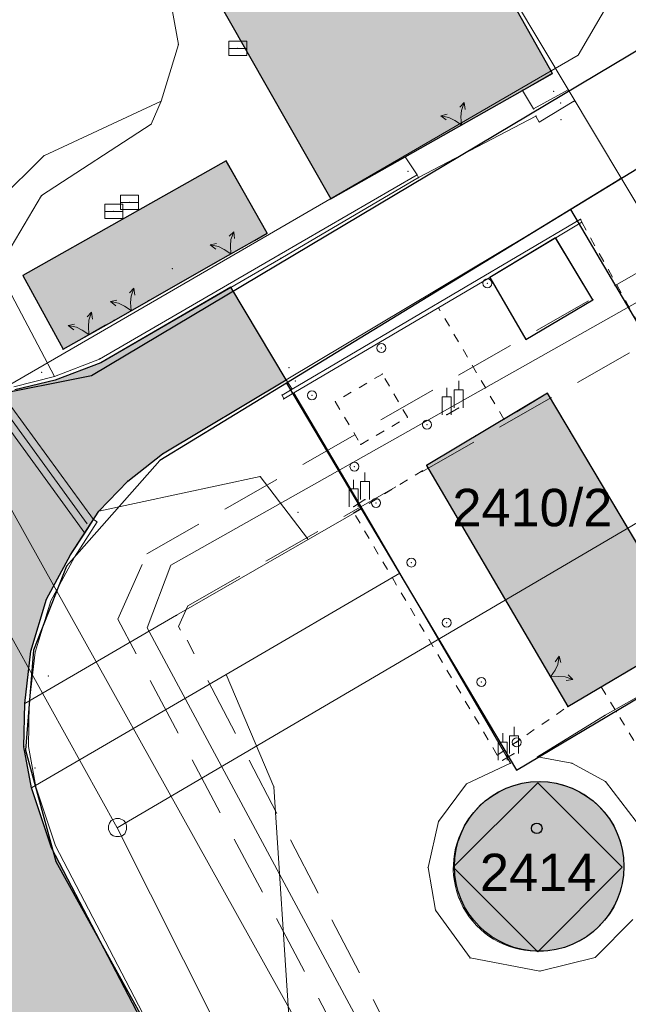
# Model space of a CAD drawing. Header units: metres. Extents: x -535942 to -530626, y -1087729 to -1086275.
# Tile 226 of 247: x -534118 to -534097, y -1086799 to -1086766. Entities that reach past the tile are written whole.
import ezdxf
from ezdxf.enums import TextEntityAlignment as Align

# ---------------------------------------------------------------- set-up
doc = ezdxf.new("R2010")
doc.units = ezdxf.units.M
for name, pattern in [('B_CARA_03', [3, 2, -1]), ('C_1', [0.6, 0.3, -0.3]), ('CONTINOUS', [0])]:
    doc.linetypes.add(name, pattern=pattern)
for name, color, linetype in [('17', 7, 'Continuous'), ('18', 7, 'Continuous'), ('2', 7, 'Continuous'), ('23', 7, 'Continuous'), ('8', 7, 'Continuous'), ('_blok katastr', 7, 'Continuous'), ('_blok podklad SS', 7, 'Continuous'), ('_blok SS sítě', 7, 'Continuous'), ('_blok zaměření - nové', 7, 'Continuous'), ('AG_srafy SS budovy', 252, 'Continuous'), ('AG_srafy SS komunikace', 253, 'Continuous')]:
    doc.layers.add(name, color=color, linetype=linetype)
doc.layers.add('AG revizni oblacek', color=111, linetype='Continuous', plot=False)
doc.layers.add('AG_revizni oblacek', color=111, linetype='Continuous', plot=False)
for name, color, linetype, lineweight in [('AG silno VN', 251, 'G_VED_661_PN', 13), ('AG uzemnění', 251, 'G_VED_663_PZ', 13), ('AG_komunikace', 240, 'CONTINOUS', 50), ('AG_SS kanal_déšť', 251, 'G_POTR_626_PN', 13), ('AG_SS náhon', 251, 'B_CARA_03', 13), ('AG_SS osvětlení', 251, 'HP_04_VO', 13), ('AG_SS voda požární', 251, 'G_POTR_615_PN', 13), ('RP_kom_popis', 240, 'Continuous', 35), ('RP_kom_srafy_asfalt', 41, 'Continuous', 18), ('RP_komunikace', 240, 'Continuous', 35)]:
    doc.layers.add(name, color=color, linetype=linetype, lineweight=lineweight)
doc.layers.add('BT_hranice_budov', color=7, linetype='Continuous', lineweight=30, true_color=0x007f00)
for name, color, linetype, true_color in [('BT_hranice_parcel', 7, 'Continuous', 0x007f00), ('BT_mapove_znacky', 7, 'Continuous', 0x007f00), ('BT_text_parcel', 7, 'Continuous', 0x007f00)]:
    doc.layers.add(name, color=color, linetype=linetype, true_color=true_color)
doc.layers.get('17').off()
doc.styles.add('BT_text_mapy_m', font='arial.ttf', dxfattribs={"height": 5})
doc.styles.add('ROMANS', font='romans')
doc.linetypes.add('G_POTR_615_PN', pattern='A,0.5,-1,2,-6.5,[3,hpfmlin.shx,S=1,R=0,X=0,Y=0],-6.5,2,-1,0.5', length=20)
doc.linetypes.add('G_POTR_626_PN', pattern='A,0.5,-1,2,-6.5,[8,hpfmlin.shx,S=1,R=0,X=0,Y=0],-6.5,2,-1,0.5', length=20)
doc.linetypes.add('G_VED_661_PN', pattern='A,0.5,-1,2,-6.5,[29,hpfmlin.shx,S=1,R=0,X=0,Y=0],-6.5,2,-1,0.5', length=20)
doc.linetypes.add('G_VED_663_PZ', pattern='A,3.5,-3,7,-3,7,-6.5,[23,hpfmlin.shx,S=1,R=0,X=0,Y=0],-6.5,7,-3,7,-3,3.5', length=60)
doc.linetypes.add('HP_03_DEM', pattern='A,0,[234,hpfmlin.shx,S=1,R=0,X=0,Y=0],-12.5', length=12.5)
doc.linetypes.add('HP_04_VO', pattern='A,0.5,-1,2,-5,[28,hpfmlin.shx,S=1,R=0,X=0,Y=0],-0.8,["VO",ROMANS,S=1.7,R=0,X=2.75,Y=-0.8],-7,2,-1,0.5', length=19.8)

# ---------------------------------------------------------------- blocks, each defined once
blk = doc.blocks.new('BT_symbol_404')
at = {"layer": 'BT_mapove_znacky', "lineweight": -3}
blk.add_circle((0, 0), 0.175, dxfattribs=at)
blk = doc.blocks.new('_KATASTR')
at = {"layer": 'BT_hranice_budov', "lineweight": -3}
blk.add_lwpolyline([(-534103.08, -1086794.71), (-534100.26, -1086797.53), (-534097.44, -1086794.71), (-534100.26, -1086791.89), (-534103.08, -1086794.71)], dxfattribs=at)
at = {"layer": 'BT_hranice_parcel', "lineweight": -3}
for points in [[(-534094.94, -1086766.26), (-534115.16, -1086778.31), (-534118.64, -1086779), (-534122.31, -1086778.18), (-534123.56, -1086777.36), (-534124.4, -1086775.85), (-534124.88, -1086772.84), (-534124.9, -1086769.82), (-534124.46, -1086766.81), (-534123.61, -1086763.9), (-534122.43, -1086761.12), (-534121.34, -1086759.42), (-534119.93, -1086757.95), (-534106.45, -1086749.18), (-534104.72, -1086748.12), (-534067.4, -1086726.21)], [(-534093.29, -1086769.17), (-534099.16, -1086772.76)], [(-534108.65, -1086778.55), (-534100.97, -1086791.47), (-534091.45, -1086785.82), (-534099.16, -1086772.76), (-534108.65, -1086778.55)], [(-534108.65, -1086778.55), (-534112.88, -1086781.14), (-534116, -1086784.66), (-534117.1, -1086787.47), (-534117.37, -1086790.8), (-534116.35, -1086794.52), (-534103.02, -1086818.59), (-534101.3, -1086820.44), (-534099.3, -1086821.83), (-534097.46, -1086822.73), (-534095.36, -1086823.27), (-534072.85, -1086810.74), (-534070.11, -1086815.58), (-534074.56, -1086817.97), (-534077.42, -1086819.08), (-534084.19, -1086821.05), (-534088.8, -1086823.5), (-534110.46, -1086836.03), (-534112.01, -1086837.97)], [(-534100.26, -1086791.89), (-534103.08, -1086794.71), (-534100.26, -1086797.53)], [(-534100.26, -1086797.53), (-534097.44, -1086794.71), (-534100.26, -1086791.89)]]:
    blk.add_lwpolyline(points, dxfattribs=at)
at = {"layer": 'BT_mapove_znacky', "lineweight": -3}
blk.add_blockref('BT_symbol_404', (-534100.293, -1086793.414), dxfattribs=at)
at = {"layer": 'BT_text_parcel', "lineweight": -3, "style": 'BT_text_mapy_m'}
for s, p in [('2410/2', (-534100.44, -1086783.33)), ('2414', (-534100.25, -1086795.51))]:
    blk.add_text(s, height=1.25, dxfattribs=at).set_placement(p, align=Align.CENTER)
blk = doc.blocks.new('kanalizace SS')
at = {"layer": 'AG_SS kanal_déšť', "ltscale": 0.7}
for p, q in [((-534130.39, -1086764.37), (-534114.31, -1086793.4)), ((-534114.31, -1086793.4), (-534107.17, -1086807.54))]:
    blk.add_line(p, q, dxfattribs=at)
blk.add_lwpolyline([(-534000.132, -1086719.98), (-534001.982, -1086720.905), (-534000.318, -1086724.235), (-534007.872, -1086733.267), (-534055.089, -1086760.706), (-534085.965, -1086776.768), (-534114.31, -1086793.4)], dxfattribs=at)
blk = doc.blocks.new('náhon')
at = {"layer": 'AG_SS náhon'}
for p, q in [((-534113.314, -1086784.254), (-534091.219, -1086771.599)), ((-534111.945, -1086785.984), (-534089.792, -1086773.296)), ((-534114.284, -1086786.43), (-534113.314, -1086784.254)), ((-534112.253, -1086786.674), (-534111.945, -1086785.984)), ((-534103.84, -1086806.148), (-534114.284, -1086786.43)), ((-534112.186, -1086786.801), (-534112.253, -1086786.674)), ((-534102.075, -1086806.232), (-534111.97, -1086787.136))]:
    blk.add_line(p, q, dxfattribs=at)
blk = doc.blocks.new('ss prumyslová voda')
at = {"layer": 'AG_SS voda požární', "ltscale": 0.7}
blk.add_lwpolyline([(-534093.942, -1086842.203), (-534095.533, -1086838.47), (-534089.205, -1086835.772), (-534089.19, -1086834.18), (-534122.037, -1086775.248), (-534130.475, -1086760.858), (-534133.316, -1086757.891)], dxfattribs=at)
blk = doc.blocks.new('SS nízké napětí')
at = {"layer": 'AG silno VN', "ltscale": 0.7}
for p, q in [((-534112.51419, -1086784.63369), (-534091.23968, -1086772.63084)), ((-534113.3048, -1086786.71802), (-534112.51419, -1086784.63369)), ((-534102.95504, -1086805.98007), (-534113.3048, -1086786.71802))]:
    blk.add_line(p, q, dxfattribs=at)
blk = doc.blocks.new('ss_vo')
at = {"layer": 'AG_SS osvětlení', "ltscale": 0.7}
for p, q in [((-534096.36783, -1086763.25375), (-534098.91209, -1086767.60578)), ((-534098.91209, -1086767.60578), (-534129.653, -1086785.416))]:
    blk.add_line(p, q, dxfattribs=at)
blk = doc.blocks.new('ss uzemnění')
at = {"layer": 'AG uzemnění', "ltscale": 0.4}
blk.add_line((-534087.84789, -1086787.82599), (-534103.81805, -1086761.09856), dxfattribs=at)
blk = doc.blocks.new('Z58')
at = {"color": 0, "lineweight": -2}
for p, q in [((-0.45, 0.6), (-0.24, 0.42)), ((-0.45, 0.6), (-0.36, 0.39)), ((-0.45, 0.6), (-0.24, 0.54)), ((-0.24, 0.42), (-0.12, 0.24)), ((0.12, 0.24), (0.24, 0.42)), ((0.24, 0.42), (0.45, 0.6)), ((0.45, 0.6), (0.24, 0.54)), ((0.45, 0.6), (0.36, 0.39)), ((-0.12, 0.24), (0, 0)), ((0, 0), (0.12, 0.24))]:
    blk.add_line(p, q, dxfattribs=at)
blk = doc.blocks.new('Z620')
at = {"color": 0, "lineweight": -2}
for p, q in [((-0.3, 0.06), (-0.27, 0.15)), ((-0.3, -0.06), (-0.3, 0.06)), ((-0.27, 0.15), (-0.21, 0.24)), ((-0.21, 0.24), (-0.06, 0.3)), ((-0.06, 0.3), (0.06, 0.3)), ((0.06, 0.3), (0.21, 0.24)), ((0.21, 0.24), (0.27, 0.15)), ((0.27, 0.15), (0.3, 0.06)), ((0.3, 0.06), (0.3, -0.06)), ((-0.24, -0.21), (-0.3, -0.06)), ((-0.15, -0.27), (-0.24, -0.21)), ((-0.06, -0.3), (-0.15, -0.27)), ((0.06, -0.3), (-0.06, -0.3)), ((0.15, -0.27), (0.06, -0.3)), ((0.24, -0.21), (0.15, -0.27)), ((0.3, -0.06), (0.24, -0.21))]:
    blk.add_line(p, q, dxfattribs=at)
blk = doc.blocks.new('Z38')
at = {"color": 0, "lineweight": -2}
for p, q in [((0.3, 0.24), (-0.3, 0.24)), ((-0.3, 0.24), (-0.3, -0.24)), ((-0.3, 0), (0.3, 0)), ((0.3, -0.24), (0.3, 0.24)), ((-0.3, -0.24), (0.3, -0.24))]:
    blk.add_line(p, q, dxfattribs=at)
blk = doc.blocks.new('Z15')
at = {"layer": '23', "color": 0, "lineweight": -2}
blk.add_circle((0, 0), 0.15, dxfattribs=at)
blk = doc.blocks.new('Z412')
at = {"color": 0, "lineweight": -2}
for p, q in [((0, 0.6), (0, 0.9)), ((-0.15, 0), (-0.15, 0.6)), ((-0.15, 0.6), (0.15, 0.6)), ((0.15, 0.6), (0.15, 0))]:
    blk.add_line(p, q, dxfattribs=at)
blk = doc.blocks.new('Zaměření - zekan')
at = {"layer": 'AG_srafy SS budovy', "transparency": 33554602}
h = blk.add_hatch(color=256, dxfattribs=at)
h.dxf.hatch_style = 1
h.paths.add_polyline_path([(-534453.325, -1086966.969), (-534443.64, -1086964.47), (-534440.42, -1086963.61), (-534440.62, -1086962.77), (-534438.161, -1086962.135), (-534435.9, -1086961.56), (-534432.06, -1086960.58), (-534428.7, -1086959.69), (-534425.4, -1086958.85), (-534423.57, -1086958.39), (-534414.04, -1086955.97), (-534414.64, -1086953.75), (-534414.91, -1086952.73), (-534415.05, -1086952.24), (-534415.31, -1086951.23), (-534416.63, -1086946.34), (-534428.91, -1086949.44), (-534437.35, -1086951.61), (-534443.56, -1086953.24), (-534443.06, -1086955.13), (-534448.34, -1086956.52), (-534449.54, -1086956.83), (-534450.23, -1086957.02), (-534451.64, -1086957.39), (-534454.12, -1086958.04), (-534454.72, -1086958.19), (-534455.72, -1086958.46), (-534455.285, -1086960.065), (-534454.35, -1086963.34), (-534454.176, -1086963.958), (-534454.137, -1086964.098), (-534454.061, -1086964.37)])
h.paths.add_polyline_path([(-534449.11, -1086987.51), (-534445.794, -1086986.657), (-534443.94, -1086986.148), (-534443.968, -1086986.042), (-534442.31, -1086985.609), (-534441.179, -1086985.314), (-534431.78, -1086982.86), (-534426.34, -1086981.45), (-534426.27, -1086981.61), (-534423.234, -1086980.828), (-534421.037, -1086980.226), (-534414.29, -1086978.5), (-534410.17, -1086977.42), (-534409.67, -1086979.54), (-534407.98, -1086979.1), (-534405.71, -1086987.99), (-534405.64, -1086987.96), (-534405.57, -1086988.16), (-534405.509, -1086988.144), (-534404.631, -1086991.451), (-534404.368, -1086992.439), (-534403.734, -1086994.828), (-534403.627, -1086995.219), (-534399.381, -1086994.059), (-534393.93, -1086992.57), (-534392.974, -1086996.329), (-534392.378, -1086998.675), (-534391.96, -1087000.32), (-534391.274, -1087003.026), (-534389.51, -1087009.99), (-534387.84, -1087016.44), (-534385.756, -1087024.283), (-534384.58, -1087028.84), (-534384.22, -1087030.49), (-534394.01, -1087033.1), (-534393.06, -1087036.8), (-534392.78, -1087038.03)])
h.paths.add_polyline_path([(-534376.66, -1086982.86), (-534371.91, -1086992.08), (-534367.61, -1087000.29), (-534367.52, -1087000.44), (-534366.9, -1087001.62), (-534367.54, -1087001.98), (-534367.737, -1087002.086), (-534371.55, -1087004.13), (-534370.982, -1087005.221), (-534369.18, -1087008.63), (-534362.31, -1087021.78), (-534361.701, -1087022.93), (-534357.45, -1087020.68), (-534357.97, -1087019.22), (-534358.37, -1087018.01), (-534358.76, -1087016.83), (-534358.99, -1087016.22), (-534359.29, -1087015.33), (-534353.16, -1087012.14), (-534339.04, -1087004.84), (-534326.38, -1086998.22), (-534319.16, -1086994.47), (-534316.78, -1086998.99), (-534313.36, -1086997.22), (-534311.16, -1086996.07), (-534306.79, -1086993.79), (-534304.55, -1086992.63), (-534299.59, -1086990.04), (-534302, -1086985.39), (-534295.73, -1086982.11), (-534295.21, -1086982.98), (-534290.74, -1086980.63), (-534289.54, -1086982.76), (-534285.689, -1086980.559), (-534286.82, -1086978.58), (-534284.28, -1086977.22), (-534283.235, -1086976.681), (-534281.191, -1086975.648), (-534277.969, -1086973.961), (-534276.84, -1086973.37), (-534273.85, -1086971.79), (-534272.96, -1086971.31), (-534269.71, -1086969.61), (-534269.14, -1086969.31), (-534256.54, -1086962.76), (-534254.34, -1086961.61), (-534242.72, -1086955.58), (-534242.78, -1086955.43), (-534237.35, -1086952.6), (-534235.21, -1086949.4), (-534239.44, -1086941.34), (-534243.24, -1086941.25), (-534248.7, -1086944.11), (-534250.27, -1086941.13), (-534250.442, -1086940.78), (-534251.11, -1086939.54), (-534251.404, -1086938.86), (-534251.692, -1086938.244), (-534253.292, -1086935.242), (-534253.68, -1086934.506), (-534255.34, -1086931.42), (-534255.99, -1086930.13), (-534256.1, -1086929.92), (-534258.1, -1086926.1), (-534260.25, -1086921.97), (-534262.07, -1086922.92), (-534262.15, -1086922.98), (-534266.77, -1086925.44), (-534269.601, -1086926.909), (-534276.25, -1086930.36), (-534283.82, -1086934.31), (-534286.48, -1086935.71), (-534290.01, -1086937.545), (-534293.027, -1086939.097), (-534298.265, -1086941.82), (-534312.71, -1086949.33), (-534312.609, -1086949.519), (-534323.27, -1086955.1), (-534323.4, -1086955.17), (-534326.4, -1086956.7), (-534326.563, -1086956.785), (-534333.51, -1086960.401), (-534334.43, -1086960.88), (-534340.99, -1086964.26), (-534348.06, -1086967.99), (-534354.88, -1086971.555), (-534355.52, -1086971.89), (-534363.33, -1086975.94), (-534365.497, -1086977.064), (-534366.701, -1086977.688), (-534369.792, -1086979.291), (-534372.79, -1086980.846), (-534373.898, -1086981.423)])
h.paths.add_polyline_path([(-534225.31, -1086925.38), (-534227.21, -1086921.67), (-534228.94, -1086918.39), (-534222.95, -1086915.33), (-534223.49, -1086914.23), (-534224.055, -1086913.14), (-534224.584, -1086912.119), (-534225.22, -1086910.92), (-534225.33, -1086910.97), (-534229.4, -1086913.05), (-534232.81, -1086914.82), (-534233.83, -1086915.32), (-534235.03, -1086915.94), (-534238.81, -1086917.9), (-534236.52, -1086922.26), (-534234.28, -1086921.14), (-534233.59, -1086922.49), (-534231.31, -1086927.09), (-534227.3, -1086934.34), (-534227.79, -1086934.6), (-534227.68, -1086935.04), (-534229.402, -1086935.906), (-534227.63, -1086939.43), (-534226.47, -1086938.84), (-534217.79, -1086934.36), (-534219.631, -1086930.881), (-534221.853, -1086932.073), (-534224.064, -1086927.94)])
h.paths.add_polyline_path([(-534218.17, -1086907.24), (-534217.95, -1086907.68), (-534217.87, -1086907.62), (-534216.61, -1086910.03), (-534216.54, -1086910.155), (-534215.04, -1086913.13), (-534214.84, -1086913.49), (-534214.58, -1086913.36), (-534211.872, -1086911.912), (-534205.614, -1086908.665), (-534200.059, -1086905.833), (-534197.021, -1086904.268), (-534200.25, -1086898), (-534206.136, -1086901.043), (-534211.994, -1086904.075)])
h.paths.add_polyline_path([(-534204.81, -1086909.35), (-534204.26, -1086910.42), (-534206.72, -1086911.82), (-534204.65, -1086915.78), (-534198.56, -1086912.7), (-534200.8, -1086908.63), (-534203.55, -1086910.02), (-534204.07, -1086908.98)])
h.paths.add_polyline_path([(-534195.75, -1086896.47), (-534199.09, -1086898.18), (-534196.17, -1086903.85), (-534195.872, -1086903.697), (-534194.67, -1086903.07), (-534192.88, -1086902.14), (-534194.66, -1086898.61), (-534195.18, -1086897.6)])
h.paths.add_polyline_path([(-534084.41, -1086796.39), (-534085.46, -1086796.99), (-534086.03, -1086797.3), (-534089.99, -1086799.53), (-534091.27, -1086800.26), (-534090.926, -1086800.878), (-534105.36, -1086808.92), (-534099.72, -1086818.96), (-534099.63, -1086819.17), (-534085.25, -1086811.1), (-534085.18, -1086811.21), (-534081.15, -1086808.94), (-534081.954, -1086801.31), (-534084.05, -1086801.531), (-534080.645, -1086800.125), (-534082.403, -1086800.125)])
edge = h.paths.add_edge_path()
edge.add_arc((-534100.213, -1086794.682), 2.831, 0, 360)
h.paths.add_polyline_path([(-534099.94, -1086778.89), (-534103.97, -1086781.3), (-534100.2, -1086787.73), (-534099.26, -1086789.35), (-534095.15, -1086786.92)])
h.paths.add_polyline_path([(-534107.32, -1086754.82), (-534114.77, -1086759.06), (-534107.17, -1086772.4), (-534104.69, -1086771), (-534100.77, -1086768.78), (-534099.767, -1086768.215)])
h.paths.add_polyline_path([(-534117.45, -1086774.96), (-534116.11, -1086777.42), (-534114.41, -1086776.46), (-534113.26, -1086775.8), (-534111.02, -1086774.53), (-534109.715, -1086773.79), (-534109.3, -1086773.55), (-534110.665, -1086771.131)])
at = {"layer": 'AG_srafy SS komunikace', "transparency": 33554516}
h = blk.add_hatch(color=256, dxfattribs=at)
h.dxf.hatch_style = 1
h.paths.add_polyline_path([(-534240.26, -1086848.01), (-534242.39, -1086848.54), (-534243.974, -1086849.136), (-534248.67, -1086851.22), (-534254.11, -1086853.75), (-534260.09, -1086856.64), (-534264.42, -1086858.86), (-534270.39, -1086862.11), (-534275.64, -1086864.95), (-534281.45, -1086868.07), (-534281.659, -1086868.183), (-534285.72, -1086869.95), (-534292.582, -1086873.477), (-534300.99, -1086878.21), (-534304.7, -1086880.03), (-534311.17, -1086883.6), (-534311.21, -1086883.69), (-534319, -1086887.9), (-534326.28, -1086891.8), (-534333.68, -1086895.85), (-534341.033, -1086899.872), (-534342.39, -1086900.59), (-534348.52, -1086904), (-534357.39, -1086909.18), (-534363.51, -1086912.76), (-534368.15, -1086915.35), (-534368.58, -1086915.38), (-534371.67, -1086917.17), (-534371.6, -1086917.36), (-534374.61, -1086918.91), (-534375.85, -1086919.55), (-534383.298, -1086923.67), (-534387.62, -1086926.167), (-534390.99, -1086928.47), (-534395.26, -1086932.19), (-534398.39, -1086935.37), (-534401.04, -1086938.71), (-534403.34, -1086942.64), (-534405.25, -1086947.26), (-534406.47, -1086948.88), (-534407.31, -1086949.26), (-534408.77, -1086950.15), (-534411.9, -1086951.42), (-534412.44, -1086951.7), (-534411.572, -1086955.25), (-534406.31, -1086953.97), (-534406.43, -1086955.99), (-534406.92, -1086958.84), (-534407.82, -1086961.82), (-534408.73, -1086963.55), (-534410.13, -1086965.71), (-534411.33, -1086966.62), (-534411.44, -1086966.66), (-534412.09, -1086967.39), (-534412.79, -1086968.05), (-534413.62, -1086968.71), (-534414.49, -1086969.26), (-534416.26, -1086969.93), (-534415.54, -1086973.73), (-534414.56, -1086973.85), (-534413.62, -1086974.05), (-534405.67, -1086972.87), (-534403.64, -1086972.67), (-534402.63, -1086972.81), (-534401.62, -1086973.13), (-534400.5, -1086973.63), (-534397.57, -1086975.25), (-534395.92, -1086976.46), (-534395, -1086977.42), (-534392.36, -1086981.04), (-534391.77, -1086982.25), (-534391.1, -1086982), (-534390.78, -1086982.85), (-534391.39, -1086983.1), (-534390.58, -1086985.29), (-534390.25, -1086986.4), (-534390.1, -1086987.69), (-534390.06, -1086988.65), (-534390.2, -1086989.8), (-534390.5, -1086990.92), (-534391.16, -1086992.45), (-534391.4, -1086992.91), (-534381.94, -1086987.31), (-534382.24, -1086986.32), (-534382.32, -1086985.31), (-534382.16, -1086984.27), (-534381.82, -1086983.34), (-534381.32, -1086982.44), (-534380.71, -1086981.63), (-534379.98, -1086980.93), (-534379.21, -1086980.3), (-534378.39, -1086979.72), (-534377.467, -1086979.211), (-534373.711, -1086977.112), (-534372.583, -1086976.508), (-534371.89, -1086976.12), (-534371.16, -1086975.66), (-534367.03, -1086973.76), (-534365.62, -1086973.12), (-534362.45, -1086971.42), (-534362.565, -1086971.198), (-534357.153, -1086968.396), (-534349.974, -1086964.676), (-534344.031, -1086961.597), (-534335.38, -1086957.063), (-534329.65, -1086954.06), (-534329.53, -1086954.31), (-534329, -1086954.29), (-534328.53, -1086954.37), (-534328.09, -1086954.52), (-534327.64, -1086954.75), (-534327.21, -1086955.13), (-534326.4, -1086956.7), (-534323.4, -1086955.17), (-534324.27, -1086953.55), (-534324.32, -1086953.03), (-534324.26, -1086952.54), (-534324.13, -1086952.05), (-534323.82, -1086951.55), (-534323.49, -1086951.1), (-534311.67, -1086944.94), (-534305.34, -1086941.6), (-534300.39, -1086939.07), (-534294.798, -1086936.104), (-534294.97, -1086935.8), (-534290.77, -1086933.636), (-534286.14, -1086931.26), (-534286.02, -1086931.42), (-534285.95, -1086931.48), (-534281.89, -1086929.385), (-534271.3, -1086923.94), (-534268.39, -1086922.44), (-534266.57, -1086921.49), (-534263.17, -1086919.71), (-534259.895, -1086918.003), (-534258.72, -1086917.39), (-534257.63, -1086916.91), (-534256.65, -1086916.73), (-534255.56, -1086916.71), (-534254.93, -1086916.98), (-534253.92, -1086917.86), (-534252.78, -1086919.28), (-534251.69, -1086920.86), (-534249.08, -1086925.78), (-534247.53, -1086928.67), (-534240.07, -1086924.81), (-534241.74, -1086921.65), (-534244.189, -1086916.906), (-534244.46, -1086916.38), (-534245.17, -1086914.8), (-534245.34, -1086913.82), (-534245.4, -1086912.79), (-534245.16, -1086911.8), (-534244.75, -1086910.85), (-534244.21, -1086909.95), (-534243.65, -1086909.23), (-534242.81, -1086908.49), (-534241.96, -1086907.93), (-534238.92, -1086906.61), (-534233.75, -1086904.35), (-534231.72, -1086903.63), (-534231.12, -1086903.38), (-534222.86, -1086899.98), (-534221.64, -1086899.45), (-534215.26, -1086896.83), (-534209.18, -1086894.35), (-534207.62, -1086893.82), (-534206.23, -1086893.48), (-534204.6, -1086893.25), (-534203.26, -1086893.19), (-534201.71, -1086893.25), (-534200.38, -1086893.427), (-534199.2, -1086893.7), (-534197.72, -1086894.19), (-534196.37, -1086894.9), (-534195.14, -1086895.82), (-534194.07, -1086896.96), (-534193.35, -1086897.92), (-534192.6, -1086899.44), (-534189.28, -1086891.78), (-534190.21, -1086891.25), (-534190.71, -1086890.67), (-534191, -1086890.06), (-534191.12, -1086889.29), (-534191.03, -1086888.49), (-534190.77, -1086887.8), (-534190.37, -1086887.08), (-534189.77, -1086886.62), (-534189.02, -1086886.35), (-534188.25, -1086886.41), (-534187.49, -1086886.8), (-534187, -1086887.35), (-534186.63, -1086888.11), (-534186.43, -1086889.03), (-534186.44, -1086889.87), (-534176.56, -1086889.35), (-534177.65, -1086886.35), (-534179.05, -1086882.57), (-534179.03, -1086882.09), (-534178.78, -1086881.7), (-534177.003, -1086880.974), (-534171.47, -1086878.73), (-534168.599, -1086877.516), (-534164.678, -1086875.911), (-534163.53, -1086875.46), (-534162.56, -1086875.05), (-534161.21, -1086874.87), (-534158.44, -1086876.72), (-534157.24, -1086876.86), (-534152.2, -1086873.32), (-534150.4, -1086872.02), (-534148.76, -1086870.34), (-534147.72, -1086869.64), (-534147.78, -1086868.94), (-534147.38, -1086868.62), (-534145.94, -1086867.86), (-534144.5, -1086867.1), (-534142.98, -1086868.83), (-534139.47, -1086866.78), (-534139.23, -1086867.11), (-534139.46, -1086867.68), (-534138.99, -1086868.33), (-534117.868, -1086863.128), (-534113.56, -1086852.87), (-534114.37, -1086851.52), (-534114.78, -1086850.57), (-534115.01, -1086849.57), (-534115.14, -1086848.49), (-534115.1, -1086846.51), (-534114.61, -1086844.2), (-534114.35, -1086844.04), (-534113.74, -1086841.96), (-534113.25, -1086840.97), (-534112.53, -1086839.04), (-534112.01, -1086837.76), (-534111.58, -1086837.05), (-534111.22, -1086836.67), (-534110.4, -1086836), (-534109.57, -1086835.59), (-534107.574, -1086834.453), (-534105.261, -1086833.135), (-534102.914, -1086831.772), (-534099.15, -1086829.58), (-534093.838, -1086826.49), (-534089.789, -1086824.133), (-534088.77, -1086823.54), (-534084.12, -1086821.01), (-534085.871, -1086817.863), (-534090.54, -1086820.46), (-534093.59, -1086822.14), (-534094.49, -1086822.57), (-534095.48, -1086822.88), (-534096.44, -1086822.95), (-534097.57, -1086822.86), (-534098.46, -1086822.57), (-534101.43, -1086820.53), (-534103.51, -1086818.2), (-534105.97, -1086814.25), (-534107.99, -1086810.23), (-534109.55, -1086807.26), (-534111.07, -1086804.41), (-534111.9, -1086802.88), (-534116.5, -1086794.06), (-534117.17, -1086792.06), (-534117.42, -1086790.69), (-534117.39, -1086789.25), (-534117.19, -1086787.5), (-534116.66, -1086785.76), (-534115.86, -1086784.28), (-534114.92, -1086782.83), (-534113.95, -1086781.82), (-534112.79, -1086780.91), (-534108.66, -1086778.44), (-534110.505, -1086775.354), (-534114.85, -1086777.87), (-534116.37, -1086778.45), (-534117.72, -1086778.78), (-534118.78, -1086778.9), (-534119.79, -1086778.87), (-534120.72, -1086778.71), (-534122.33, -1086778.24), (-534123.61, -1086777.53), (-534124.14, -1086776.51), (-534124.5, -1086775.53), (-534124.78, -1086773.93), (-534124.92, -1086772.42), (-534124.95, -1086770.88), (-534124.84, -1086769.37), (-534124.65, -1086767.87), (-534124.34, -1086766.41), (-534123.95, -1086764.94), (-534123.48, -1086763.55), (-534122.531, -1086761.319), (-534122.48, -1086761.2), (-534121.67, -1086759.91), (-534120.71, -1086758.7), (-534119.94, -1086758), (-534115.095, -1086754.803), (-534112.489, -1086753.118), (-534108.92, -1086750.81), (-534112.62, -1086746.13), (-534115.807, -1086748.182), (-534119.268, -1086750.409), (-534123.55, -1086753.29), (-534125.75, -1086754.94), (-534127.24, -1086756.26), (-534128.21, -1086757.38), (-534129.07, -1086758.68), (-534129.99, -1086760.43), (-534130.79, -1086762.3), (-534131.77, -1086765.256), (-534132.17, -1086766.67), (-534132.754, -1086769.154), (-534133.08, -1086770.92), (-534132.94, -1086773.13), (-534131.84, -1086777.78), (-534132.14, -1086777.97), (-534130.89, -1086781.58), (-534129.44, -1086783.59), (-534126.631, -1086788.645), (-534124.24, -1086793.34), (-534123.65, -1086795.82), (-534123.48, -1086797.42), (-534123.973, -1086799.534), (-534124.97, -1086801.52), (-534126.17, -1086803.45), (-534127.54, -1086804.78), (-534127.92, -1086804.75), (-534132.58, -1086807.28), (-534139.56, -1086810.01), (-534146.11, -1086812.58), (-534152.72, -1086815.14), (-534159.36, -1086817.74), (-534166.12, -1086820.4), (-534174.33, -1086823.85), (-534182.75, -1086826.87), (-534190.84, -1086831.94), (-534200.46, -1086836.84), (-534206.25, -1086839.79), (-534206.69, -1086840.05), (-534208.746, -1086841.112), (-534210.685, -1086842.126), (-534215.801, -1086844.801), (-534222.31, -1086848.04), (-534225.67, -1086849.34), (-534227.09, -1086849.34), (-534228.34, -1086849.44), (-534229.373, -1086849.268), (-534230.35, -1086849.04), (-534234.18, -1086847.95), (-534236.16, -1086847.74), (-534238.29, -1086847.76)])
h.paths.add_polyline_path([(-534391.83, -1086964.99), (-534388.99, -1086967.75), (-534389.32, -1086968.65), (-534389.03, -1086969.71), (-534388.91, -1086968.78), (-534388.57, -1086967.76), (-534388.06, -1086966.84), (-534386.87, -1086965.26), (-534384.26, -1086962.14), (-534380.15, -1086957.28), (-534377.72, -1086954.43), (-534375.258, -1086953.139), (-534377.42, -1086949), (-534378.23, -1086949.37), (-534378.17, -1086949.49), (-534379.06, -1086949.91), (-534380.6, -1086951.93), (-534380.7, -1086951.86), (-534381.58, -1086953.7), (-534381.483, -1086953.784), (-534383.82, -1086956.48), (-534386.678, -1086959.782), (-534387.92, -1086961.27), (-534389.99, -1086963.67), (-534390.75, -1086964.34), (-534391.55, -1086964.89)], flags=16)
at = {"layer": '18', "color": 252, "lineweight": 15}
for p in [(-534110.37, -1086766.78), (-534112.26, -1086767.25), (-534110.28, -1086767.38), (-534099.77, -1086768.21), (-534100.77, -1086768.78), (-534099.25, -1086768.76), (-534099.73, -1086768.81), (-534112.84, -1086769.14), (-534100.4, -1086769.4), (-534099.49, -1086769.2), (-534099.05, -1086769.14), (-534100.32, -1086769.64), (-534099.48, -1086769.76), (-534113.17, -1086769.91), (-534100.21, -1086769.84), (-534116.75, -1086770.96), (-534104.69, -1086771), (-534110.68, -1086771.14), (-534104.59, -1086771.48), (-534104.29, -1086771.6), (-534104.24, -1086771.69), (-534097.51, -1086771.73), (-534116.83, -1086772.29), (-534107.17, -1086772.4), (-534113.89, -1086772.52), (-534114.42, -1086772.82), (-534098.83, -1086773.08), (-534098.79, -1086773.18), (-534109.3, -1086773.55), (-534100.58, -1086773.61), (-534110.13, -1086774.03), (-534108.9, -1086774.27), (-534111.02, -1086774.53), (-534108.84, -1086774.39), (-534117.45, -1086774.96), (-534112.46, -1086774.73), (-534101.86, -1086775.03), (-534101.94, -1086775.22), (-534113.26, -1086775.8), (-534098.42, -1086775.77), (-534103.57, -1086776.04), (-534114.71, -1086776.62), (-534114.41, -1086776.46), (-534115.84, -1086777.27), (-534100.66, -1086777.09), (-534116.11, -1086777.42), (-534105.48, -1086777.38), (-534114.9, -1086777.75), (-534114.85, -1086777.87), (-534116.83, -1086778.19), (-534108.57, -1086778.04), (-534105.45, -1086778.25), (-534116.4, -1086778.33), (-534116.37, -1086778.45), (-534108.66, -1086778.44), (-534108.35, -1086778.48), (-534108.8, -1086778.95), (-534108.46, -1086778.75), (-534108.41, -1086778.88), (-534107.8, -1086778.96), (-534099.94, -1086778.89), (-534108.74, -1086779.08), (-534107.02, -1086779.17), (-534103.3, -1086779.61), (-534102.9, -1086779.38), (-534100.96, -1086779.51), (-534104.61, -1086779.69), (-534103.96, -1086779.94), (-534101.39, -1086779.76), (-534106.17, -1086780.6), (-534102.33, -1086780.31), (-534112.79, -1086780.91), (-534106.38, -1086781.34), (-534103.97, -1086781.3), (-534103.94, -1086781.37), (-534113.95, -1086781.82), (-534109.53, -1086781.67), (-534106.03, -1086782.44), (-534105.66, -1086782.55), (-534114.92, -1086782.83), (-534108.27, -1086782.86), (-534106.41, -1086782.68), (-534106.4, -1086782.88), (-534106.12, -1086782.74), (-534107.95, -1086783.74), (-534115.86, -1086784.28), (-534104.48, -1086784.54), (-534104.87, -1086784.9), (-534116.66, -1086785.76), (-534112.32, -1086786.3), (-534103.3, -1086786.55), (-534117.19, -1086787.5), (-534100.2, -1086787.73), (-534116.6, -1086788.33), (-534110.67, -1086788.28), (-534102.14, -1086788.53), (-534099.38, -1086789.13), (-534117.39, -1086789.25), (-534099.26, -1086789.35), (-534098.01, -1086789.64), (-534097.64, -1086789.52), (-534117.42, -1086790.69), (-534100.96, -1086790.54), (-534101.61, -1086790.97), (-534101.05, -1086790.92), (-534100.27, -1086791.03), (-534117.05, -1086791.4), (-534101.43, -1086791.14), (-534101.17, -1086791.24), (-534099.12, -1086791.24), (-534117.17, -1086792.06), (-534109.07, -1086792.03), (-534102.64, -1086791.93), (-534101.02, -1086791.98), (-534098, -1086791.85), (-534114.29, -1086793.39), (-534103.57, -1086793.19), (-534102.64, -1086793.23), (-534116.5, -1086794.06), (-534103.92, -1086794.72), (-534098.36, -1086795.14), (-534097.41, -1086795.11), (-534102.88, -1086795.76), (-534103.67, -1086796.14), (-534100.32, -1086797.51), (-534102.52, -1086797.74), (-534100.19, -1086798.18)]:
    blk.add_point(p, dxfattribs=at)
at = {"layer": '2', "color": 251, "lineweight": 15}
for p, q in [((-534099.77, -1086768.21), (-534107.32, -1086754.82)), ((-534114.77, -1086759.06), (-534110.37, -1086766.78)), ((-534112.26, -1086767.25), (-534112.48, -1086766.02)), ((-534107.17, -1086772.4), (-534110.37, -1086766.78)), ((-534112.84, -1086769.14), (-534112.26, -1086767.25)), ((-534099.77, -1086768.21), (-534100.77, -1086768.78)), ((-534100.77, -1086768.78), (-534104.69, -1086771)), ((-534100.4, -1086769.4), (-534100.77, -1086768.78)), ((-534099.25, -1086768.76), (-534100.4, -1086769.4)), ((-534116.75, -1086770.96), (-534112.84, -1086769.14)), ((-534113.17, -1086769.91), (-534112.84, -1086769.14)), ((-534100.21, -1086769.84), (-534099.05, -1086769.14)), ((-534104.24, -1086771.69), (-534100.32, -1086769.64)), ((-534100.32, -1086769.64), (-534100.21, -1086769.84)), ((-534116.83, -1086772.29), (-534113.17, -1086769.91)), ((-534118.33, -1086772.52), (-534116.75, -1086770.96)), ((-534104.69, -1086771), (-534107.17, -1086772.4)), ((-534104.29, -1086771.6), (-534104.69, -1086771)), ((-534117.45, -1086774.96), (-534110.68, -1086771.14)), ((-534110.68, -1086771.14), (-534109.3, -1086773.55)), ((-534104.29, -1086771.6), (-534108.9, -1086774.27)), ((-534108.84, -1086774.39), (-534104.24, -1086771.69)), ((-534104.24, -1086771.69), (-534104.29, -1086771.6)), ((-534100.58, -1086773.61), (-534097.51, -1086771.73)), ((-534118.29, -1086774.75), (-534116.83, -1086772.29)), ((-534108.46, -1086778.75), (-534098.83, -1086773.08)), ((-534098.79, -1086773.18), (-534101.86, -1086775.03)), ((-534098.83, -1086773.08), (-534098.79, -1086773.18)), ((-534110.13, -1086774.03), (-534109.3, -1086773.55)), ((-534108.66, -1086778.44), (-534100.58, -1086773.61)), ((-534098.42, -1086775.77), (-534099.66, -1086773.71)), ((-534110.13, -1086774.03), (-534111.02, -1086774.53)), ((-534108.9, -1086774.27), (-534114.9, -1086777.75)), ((-534114.85, -1086777.87), (-534108.84, -1086774.39)), ((-534113.26, -1086775.8), (-534111.02, -1086774.53)), ((-534116.4, -1086778.33), (-534118.29, -1086774.75)), ((-534116.11, -1086777.42), (-534117.45, -1086774.96)), ((-534101.86, -1086775.03), (-534108.41, -1086778.88)), ((-534100.66, -1086777.09), (-534101.86, -1086775.03)), ((-534113.26, -1086775.8), (-534114.41, -1086776.46)), ((-534098.42, -1086775.77), (-534100.66, -1086777.09)), ((-534114.71, -1086776.62), (-534115.84, -1086777.27)), ((-534114.41, -1086776.46), (-534114.71, -1086776.62)), ((-534115.84, -1086777.27), (-534116.11, -1086777.42)), ((-534114.9, -1086777.75), (-534116.4, -1086778.33)), ((-534116.37, -1086778.45), (-534114.85, -1086777.87)), ((-534116.4, -1086778.33), (-534117.75, -1086778.67)), ((-534117.72, -1086778.78), (-534116.37, -1086778.45)), ((-534112.79, -1086780.91), (-534108.66, -1086778.44)), ((-534108.66, -1086778.44), (-534108.46, -1086778.75)), ((-534108.46, -1086778.75), (-534108.8, -1086778.95)), ((-534108.8, -1086778.95), (-534108.74, -1086779.08)), ((-534108.74, -1086779.08), (-534108.41, -1086778.88)), ((-534108.41, -1086778.88), (-534106.12, -1086782.74)), ((-534100.96, -1086779.51), (-534099.94, -1086778.89)), ((-534095.15, -1086786.92), (-534099.94, -1086778.89)), ((-534103.3, -1086779.61), (-534102.9, -1086779.38)), ((-534101.39, -1086779.76), (-534100.96, -1086779.51)), ((-534102.33, -1086780.31), (-534101.39, -1086779.76)), ((-534103.97, -1086781.3), (-534102.33, -1086780.31)), ((-534113.95, -1086781.82), (-534112.79, -1086780.91)), ((-534100.2, -1086787.73), (-534103.97, -1086781.3)), ((-534114.92, -1086782.83), (-534109.53, -1086781.67)), ((-534114.92, -1086782.83), (-534113.95, -1086781.82)), ((-534109.53, -1086781.67), (-534107.95, -1086783.74)), ((-534106.03, -1086782.44), (-534106.41, -1086782.68)), ((-534115.86, -1086784.28), (-534114.92, -1086782.83)), ((-534112.32, -1086786.3), (-534106.12, -1086782.74)), ((-534104.87, -1086784.9), (-534106.12, -1086782.74)), ((-534116.66, -1086785.76), (-534115.86, -1086784.28)), ((-534110.67, -1086788.28), (-534104.87, -1086784.9)), ((-534104.87, -1086784.9), (-534101.17, -1086791.24)), ((-534117.19, -1086787.5), (-534116.66, -1086785.76)), ((-534117.39, -1086789.25), (-534112.32, -1086786.3)), ((-534095.15, -1086786.92), (-534099.26, -1086789.35)), ((-534117.39, -1086789.25), (-534117.19, -1086787.5)), ((-534099.38, -1086789.13), (-534100.2, -1086787.73)), ((-534098.01, -1086789.64), (-534094.85, -1086787.84)), ((-534117.17, -1086792.06), (-534110.67, -1086788.28)), ((-534109.07, -1086792.03), (-534110.67, -1086788.28)), ((-534099.26, -1086789.35), (-534099.38, -1086789.13)), ((-534117.42, -1086790.69), (-534117.39, -1086789.25)), ((-534098.01, -1086789.64), (-534100.27, -1086791.03)), ((-534117.17, -1086792.06), (-534117.42, -1086790.69)), ((-534101.05, -1086790.92), (-534101.43, -1086791.14)), ((-534100.27, -1086791.03), (-534099.12, -1086791.24)), ((-534101.17, -1086791.24), (-534102.64, -1086791.93)), ((-534099.12, -1086791.24), (-534098, -1086791.85)), ((-534116.5, -1086794.06), (-534117.17, -1086792.06)), ((-534109.07, -1086792.03), (-534108.47, -1086801.23)), ((-534102.64, -1086791.93), (-534103.57, -1086793.19)), ((-534098, -1086791.85), (-534096.97, -1086793.19)), ((-534103.57, -1086793.19), (-534103.92, -1086794.72)), ((-534111.9, -1086802.88), (-534116.5, -1086794.06)), ((-534103.92, -1086794.72), (-534103.67, -1086796.14)), ((-534103.67, -1086796.14), (-534102.52, -1086797.74)), ((-534097.09, -1086796.46), (-534098.34, -1086797.72)), ((-534102.52, -1086797.74), (-534100.19, -1086798.18)), ((-534098.34, -1086797.72), (-534100.19, -1086798.18))]:
    blk.add_line(p, q, dxfattribs=at)
at = {"layer": '2', "color": 251, "linetype": 'C_1', "lineweight": 15}
for p, q in [((-534098.79, -1086773.18), (-534096.47, -1086777.33)), ((-534101.39, -1086779.76), (-534103.57, -1086776.04)), ((-534105.45, -1086778.25), (-534107.02, -1086779.17)), ((-534104.61, -1086779.69), (-534105.45, -1086778.25)), ((-534107.02, -1086779.17), (-534106.17, -1086780.6)), ((-534106.17, -1086780.6), (-534104.61, -1086779.69)), ((-534106.4, -1086782.88), (-534103.94, -1086781.37)), ((-534101.61, -1086790.97), (-534106.4, -1086782.88)), ((-534098.14, -1086788.69), (-534096.59, -1086791.23)), ((-534101.61, -1086790.97), (-534099.26, -1086789.35))]:
    blk.add_line(p, q, dxfattribs=at)
at = {"layer": '2', "color": 252, "lineweight": 15}
for centre, radius, start, end in [((-534100.213, -1086794.682), 2.831, 267.7359, 149.021), ((-534100.298, -1086794.728), 2.783, 147.3137, 269.4431)]:
    blk.add_arc(centre, radius, start, end, dxfattribs=at)
at = {"layer": 'AG revizni oblacek'}
for points in [[(-534107.32, -1086754.82), (-534114.77, -1086759.06), (-534107.17, -1086772.4), (-534104.69, -1086771), (-534100.77, -1086768.78), (-534099.767, -1086768.215)], [(-534117.45, -1086774.96), (-534116.11, -1086777.42), (-534114.41, -1086776.46), (-534113.26, -1086775.8), (-534111.02, -1086774.53), (-534109.715, -1086773.79), (-534109.3, -1086773.55), (-534110.665, -1086771.131)], [(-534101.86, -1086775.03), (-534100.66, -1086777.09), (-534098.42, -1086775.77), (-534099.663, -1086773.706)], [(-534099.94, -1086778.89), (-534103.97, -1086781.3), (-534100.2, -1086787.73), (-534099.26, -1086789.35), (-534095.15, -1086786.92)]]:
    blk.add_lwpolyline(points, close=True, dxfattribs=at)
blk.add_circle((-534100.213, -1086794.682), 2.831, dxfattribs=at)
at = {"layer": 'AG_revizni oblacek'}
blk.add_lwpolyline([(-534111.9, -1086802.88), (-534116.5, -1086794.06), (-534117.17, -1086792.06), (-534117.42, -1086790.69), (-534117.39, -1086789.25), (-534117.19, -1086787.5), (-534116.66, -1086785.76), (-534115.86, -1086784.28), (-534114.92, -1086782.83), (-534113.95, -1086781.82), (-534112.79, -1086780.91), (-534108.66, -1086778.44), (-534110.505, -1086775.354), (-534114.85, -1086777.87), (-534116.37, -1086778.45), (-534117.72, -1086778.78)], dxfattribs=at)
at = {"layer": '17', "color": 251, "lineweight": 15}
for p in [(-534101.94, -1086775.22), (-534105.48, -1086777.38), (-534107.8, -1086778.96), (-534103.96, -1086779.94), (-534106.38, -1086781.34), (-534105.66, -1086782.55), (-534104.48, -1086784.54), (-534103.3, -1086786.55), (-534102.14, -1086788.53), (-534100.96, -1086790.54)]:
    blk.add_blockref('Z15', p, dxfattribs=at)
at = {"layer": '2', "color": 252, "lineweight": 15}
for p, rotation in [((-534102.81, -1086769.93), 29.4656), ((-534110.51, -1086774.24), 29.35100000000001), ((-534113.84, -1086776.13), 29.5816), ((-534115.25, -1086776.93), 29.8402), ((-534099.83, -1086788.36), 300.376)]:
    blk.add_blockref('Z58', p, dxfattribs=dict(at, rotation=rotation))
at = {"layer": '8', "color": 252, "lineweight": 15}
for name, p in [('Z38', (-534110.28, -1086767.38)), ('Z38', (-534113.89, -1086772.52)), ('Z38', (-534114.42, -1086772.82)), ('Z412', (-534102.9, -1086779.38)), ('Z412', (-534103.3, -1086779.61)), ('Z412', (-534106.03, -1086782.44)), ('Z412', (-534106.41, -1086782.68)), ('Z412', (-534101.05, -1086790.92)), ('Z412', (-534101.43, -1086791.14)), ('Z620', (-534114.29, -1086793.39))]:
    blk.add_blockref(name, p, dxfattribs=at)
blk = doc.blocks.new('komunikace')
at = {"layer": 'RP_kom_srafy_asfalt', "lineweight": 13, "transparency": 33554577}
h = blk.add_hatch(color=256, dxfattribs=at)
h.dxf.hatch_style = 1
edge = h.paths.add_edge_path()
edge.add_line((-534366.943, -1086966.059), (-534367.944, -1086966.479))
edge.add_line((-534367.944, -1086966.479), (-534369.119, -1086966.968))
edge.add_line((-534369.119, -1086966.968), (-534368.034, -1086969.051))
edge.add_line((-534368.034, -1086969.051), (-534222.595, -1086893.297))
edge.add_line((-534222.595, -1086893.297), (-534221.121, -1086892.676))
edge.add_line((-534221.121, -1086892.676), (-534219.318, -1086891.834))
edge.add_line((-534219.318, -1086891.834), (-534218.423, -1086891.356))
edge.add_line((-534218.423, -1086891.356), (-534217.658, -1086890.815))
edge.add_line((-534217.658, -1086890.815), (-534217.386, -1086890.584))
edge.add_line((-534217.386, -1086890.584), (-534200.738, -1086881.912))
edge.add_line((-534200.738, -1086881.912), (-534199.32, -1086882.41))
edge.add_line((-534199.32, -1086882.41), (-534197.861, -1086882.4))
edge.add_line((-534197.861, -1086882.4), (-534194.484, -1086881.69))
edge.add_line((-534194.484, -1086881.69), (-534187.552, -1086878.807))
edge.add_line((-534187.552, -1086878.807), (-534187.339, -1086879.218))
edge.add_line((-534187.339, -1086879.218), (-534182.831, -1086876.87))
edge.add_line((-534182.831, -1086876.87), (-534174.104, -1086873.38))
edge.add_line((-534174.104, -1086873.38), (-534155.642, -1086865.637))
edge.add_line((-534155.642, -1086865.637), (-534149.586, -1086863.078))
edge.add_line((-534149.586, -1086863.078), (-534145.545, -1086861.401))
edge.add_line((-534145.545, -1086861.401), (-534141.812, -1086859.958))
edge.add_line((-534141.812, -1086859.958), (-534139.924, -1086859.228))
edge.add_line((-534139.924, -1086859.228), (-534131.3, -1086856.14))
edge.add_line((-534131.3, -1086856.14), (-534115.644, -1086848.919))
edge.add_line((-534115.644, -1086848.919), (-534115.116, -1086848.691))
edge.add_line((-534115.116, -1086848.691), (-534101.692, -1086841.244))
edge.add_arc((-534106.371, -1086832.808), 9.647, 299.0201, 354.4572)
edge.add_line((-534096.77, -1086833.74), (-534096.669, -1086832.81))
edge.add_arc((-534086.734, -1086833.883), 9.993, 124.6047, 173.8373, ccw=False)
edge.add_arc((-534086.9, -1086833.785), 9.818, 123.0315, 124.1369, ccw=False)
edge.add_line((-534092.252, -1086825.553), (-534094.04, -1086822.355))
edge.add_line((-534094.04, -1086822.355), (-534094.49, -1086822.57))
edge.add_line((-534094.49, -1086822.57), (-534095.48, -1086822.88))
edge.add_line((-534095.48, -1086822.88), (-534096.44, -1086822.95))
edge.add_line((-534096.44, -1086822.95), (-534097.57, -1086822.86))
edge.add_line((-534097.57, -1086822.86), (-534098.46, -1086822.57))
edge.add_line((-534098.46, -1086822.57), (-534101.43, -1086820.53))
edge.add_line((-534101.43, -1086820.53), (-534103.51, -1086818.2))
edge.add_line((-534103.51, -1086818.2), (-534105.97, -1086814.25))
edge.add_line((-534105.97, -1086814.25), (-534116.35, -1086794.52))
edge.add_line((-534116.35, -1086794.52), (-534117.17, -1086792.06))
edge.add_line((-534117.17, -1086792.06), (-534117.42, -1086790.69))
edge.add_line((-534117.42, -1086790.69), (-534117.39, -1086789.25))
edge.add_line((-534117.39, -1086789.25), (-534117.19, -1086787.5))
edge.add_line((-534117.19, -1086787.5), (-534116.66, -1086785.76))
edge.add_line((-534116.66, -1086785.76), (-534115.86, -1086784.28))
edge.add_line((-534115.86, -1086784.28), (-534115.39, -1086783.555))
edge.add_line((-534115.39, -1086783.555), (-534118.669, -1086779.052))
edge.add_line((-534118.669, -1086779.052), (-534118.78, -1086778.9))
edge.add_line((-534118.78, -1086778.9), (-534119.79, -1086778.87))
edge.add_line((-534119.79, -1086778.87), (-534120.72, -1086778.71))
edge.add_line((-534120.72, -1086778.71), (-534122.33, -1086778.24))
edge.add_line((-534122.33, -1086778.24), (-534123.61, -1086777.53))
edge.add_line((-534123.61, -1086777.53), (-534124.14, -1086776.51))
edge.add_line((-534124.14, -1086776.51), (-534124.5, -1086775.53))
edge.add_line((-534124.5, -1086775.53), (-534124.78, -1086773.93))
edge.add_line((-534124.78, -1086773.93), (-534124.92, -1086772.42))
edge.add_line((-534124.92, -1086772.42), (-534124.95, -1086770.88))
edge.add_line((-534124.95, -1086770.88), (-534132.807, -1086769.514))
edge.add_line((-534132.807, -1086769.514), (-534132.982, -1086770.389))
edge.add_arc((-534139.464, -1086768.841), 6.664, 295.3172, 346.5731, ccw=False)
edge.add_line((-534136.614, -1086774.865), (-534137.521, -1086775.338))
edge.add_line((-534137.521, -1086775.338), (-534134.273, -1086781.574))
edge.add_line((-534134.273, -1086781.574), (-534139.363, -1086784.226))
edge.add_line((-534139.363, -1086784.226), (-534113.431, -1086834.013))
edge.add_line((-534113.431, -1086834.013), (-534123.746, -1086839.386))
edge.add_line((-534123.746, -1086839.386), (-534121.785, -1086843.15))
edge.add_line((-534121.785, -1086843.15), (-534186.706, -1086876.966))
edge.add_line((-534186.706, -1086876.966), (-534188.667, -1086873.201))
edge.add_line((-534188.667, -1086873.201), (-534366.943, -1086966.059))
at = {"layer": 'AG_komunikace', "linetype": 'HP_03_DEM', "lineweight": 13, "ltscale": 0.5}
blk.add_lwpolyline([(-534118.411, -1086778.982), (-534115.301, -1086783.253)], dxfattribs=at)
at = {"layer": 'RP_komunikace', "lineweight": 13}
for points in [[(-534132.972, -1086769.485), (-534124.95, -1086770.88), (-534124.92, -1086772.42), (-534124.78, -1086773.93), (-534124.5, -1086775.53), (-534124.14, -1086776.51), (-534123.61, -1086777.53), (-534122.33, -1086778.24), (-534120.72, -1086778.71), (-534119.79, -1086778.87), (-534118.78, -1086778.9), (-534115.39, -1086783.555), (-534115.86, -1086784.28), (-534116.66, -1086785.76), (-534117.19, -1086787.5), (-534117.39, -1086789.25), (-534117.42, -1086790.69), (-534117.17, -1086792.06), (-534116.5, -1086794.06), (-534105.97, -1086814.25)], [(-534118.209, -1086778.835), (-534115.099, -1086783.106)], [(-534093.59, -1086822.14), (-534094.49, -1086822.57), (-534095.48, -1086822.88), (-534096.44, -1086822.95), (-534097.57, -1086822.86), (-534098.46, -1086822.57), (-534101.43, -1086820.53), (-534103.51, -1086818.2), (-534105.97, -1086814.25), (-534116.5, -1086794.06), (-534117.17, -1086792.06), (-534117.42, -1086790.69), (-534117.39, -1086789.25), (-534117.19, -1086787.5), (-534116.66, -1086785.76), (-534115.86, -1086784.28), (-534115.099, -1086783.106)], [(-534093.645, -1086822.017), (-534094.544, -1086822.43), (-534095.508, -1086822.732), (-534096.439, -1086822.8), (-534097.54, -1086822.712), (-534098.393, -1086822.434), (-534101.33, -1086820.417), (-534103.39, -1086818.11), (-534105.84, -1086814.176), (-534116.362, -1086794.001), (-534117.024, -1086792.023), (-534117.27, -1086790.678), (-534117.24, -1086789.26), (-534117.043, -1086787.531), (-534116.521, -1086785.818), (-534115.731, -1086784.357), (-534114.973, -1086783.187)], [(-534115.39, -1086783.555), (-534115.099, -1086783.106)], [(-534115.099, -1086783.106), (-534114.973, -1086783.187)]]:
    blk.add_lwpolyline(points, dxfattribs=at)

msp = doc.modelspace()

# ---------------------------------------------------------------- block references
at = {"layer": '_blok katastr', "lineweight": -3}
msp.add_blockref('_KATASTR', (0, 0), dxfattribs=at)
at = {"layer": '_blok podklad SS'}
msp.add_blockref('náhon', (0, 0), dxfattribs=at)
at = {"layer": '_blok SS sítě'}
for name in ['kanalizace SS', 'ss_vo', 'SS nízké napětí', 'ss uzemnění', 'ss prumyslová voda']:
    msp.add_blockref(name, (0, 0), dxfattribs=at)
at = {"layer": '_blok zaměření - nové', "linetype": 'ByBlock'}
msp.add_blockref('Zaměření - zekan', (0, 0), dxfattribs=at)
at = {"layer": 'RP_kom_popis'}
msp.add_blockref('komunikace', (0, 0), dxfattribs=at)

doc.saveas('drawing.dxf')
